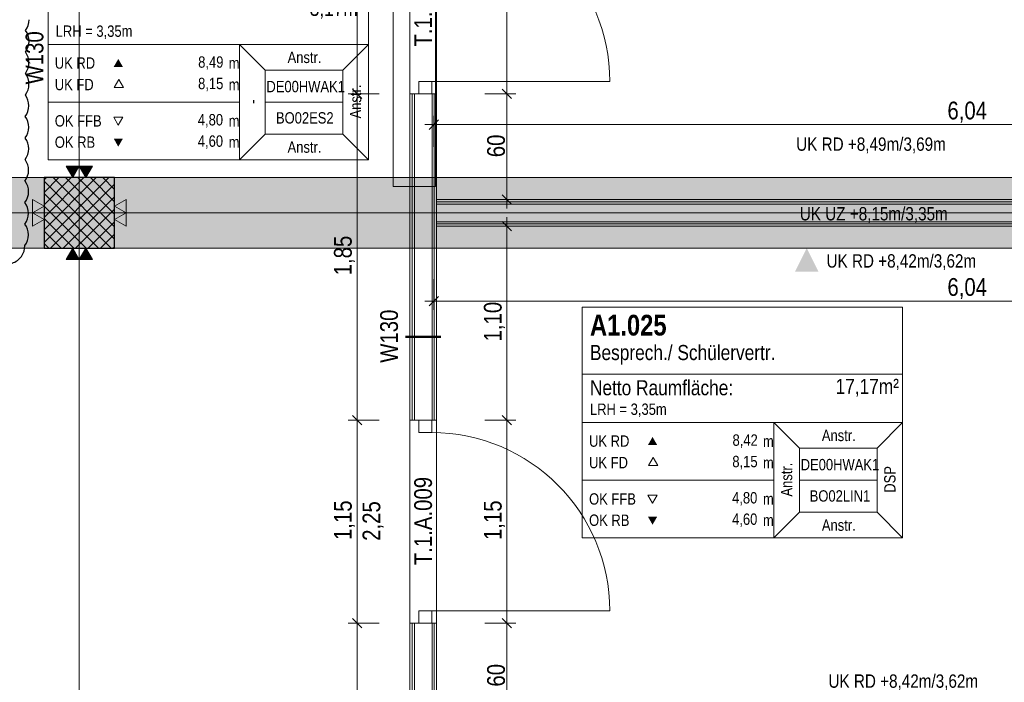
# Model space of a CAD drawing. Extents: x -620 to 3480, y 62 to 1107.
# Tile 110 of 244: x -171 to -60, y 548 to 623. Entities that reach past the tile are written whole.
import ezdxf
from ezdxf.lldxf.tags import DXFTag

# ---------------------------------------------------------------- set-up
doc = ezdxf.new("R2010")
doc.units = 0
doc.layers.get('0').update_dxf_attribs({"lineweight": 35})
for name, color, linetype, lineweight, true_color in [('00 -Bauelemente -Dämmung innen', 7, 'Continuous', 9, 0xff7fe6), ('00 -Bauelemente -Gipskarton', 7, 'Continuous', 9, 0xff7fe6), ('00_Beschriftung UZ', 3, 'Continuous', 13, 0x00ff00), ('30 -33 Aussenwände- 3 Aussenstützen', 7, 'Continuous', 50, 0x0000dd), ('30 -34 Innenwände- 2 nichttragend', 7, 'Continuous', 18, 0xff7fe6), ('30 -34 Innenwände- 4 Türen_Fenster', 9, 'Continuous', 15, 0x808080), ('30 -35 Decken- 1 Konstruktion-Träger- Stahlbeton', 7, 'grob-A06G9GKW8I', 13, 0x33aa00), ('70 -72 Beschriftung- 2 Beschriftung Bauteile', 7, 'Continuous', 9, 0x9999ff), ('70 -75 Raumstempel- 1 Raumstempel', 1, 'Continuous', 50, 0xff0000), ('70 -76 Bemaßung- 2 Allgemein', 9, 'Continuous', 5, 0x808080)]:
    doc.layers.add(name, color=color, linetype=linetype, lineweight=lineweight, true_color=true_color)
for name, color, linetype, lineweight in [('30 -35 Decken- 1 Konstruktion-Träger- Stahl Hohlprofil', 7, 'grob-A06G9GKW8I', 9), ('70 -71 Achsen- 1 Gebäudeachsen', 7, 'STRICHPUNKT2-A06G9GKV8I', 18), ('70 -75 Raumstempel- 3 Wandstempel', 7, 'Continuous', 50), ('Keine', 7, 'Continuous', 9), ('Keine-1', 7, 'Continuous', 15)]:
    doc.layers.add(name, color=color, linetype=linetype, lineweight=lineweight)
doc.layers.add('iwb_Schraffur_Unterzug', color=7, linetype='Continuous', lineweight=5, true_color=0xffffcc, plot=False)
doc.styles.get("Standard").update_dxf_attribs({"font": 'ARIALN.TTF'})
tags = doc.linetypes.add('grob-A06G9GKW8I', pattern=[14, 3, -8, 3]).pattern_tags.tags
tags[8:9] = [DXFTag(74, 4), DXFTag(75, 0), DXFTag(340, '0'), DXFTag(46, 0.0), DXFTag(50, 0.0), DXFTag(44, 0.0), DXFTag(45, 0.0)]
tags[6:7] = [DXFTag(74, 4), DXFTag(75, 0), DXFTag(340, '0'), DXFTag(46, 0.0), DXFTag(50, 0.0), DXFTag(44, 0.0), DXFTag(45, 0.0)]
tags[4:5] = [DXFTag(74, 4), DXFTag(75, 0), DXFTag(340, '0'), DXFTag(46, 0.0), DXFTag(50, 0.0), DXFTag(44, 0.0), DXFTag(45, 0.0)]
tags = doc.linetypes.add('STRICHPUNKT2-A06G9GKV8I', pattern=[12.7, 6.35, -3.175, 0, -3.175]).pattern_tags.tags
tags[10:11] = [DXFTag(74, 4), DXFTag(75, 0), DXFTag(340, '0'), DXFTag(46, 0.0), DXFTag(50, 0.0), DXFTag(44, 0.0), DXFTag(45, 0.0)]
tags[8:9] = [DXFTag(74, 4), DXFTag(75, 0), DXFTag(340, '0'), DXFTag(46, 0.0), DXFTag(50, 0.0), DXFTag(44, 0.0), DXFTag(45, 0.0)]
tags[6:7] = [DXFTag(74, 4), DXFTag(75, 0), DXFTag(340, '0'), DXFTag(46, 0.0), DXFTag(50, 0.0), DXFTag(44, 0.0), DXFTag(45, 0.0)]
tags[4:5] = [DXFTag(74, 4), DXFTag(75, 0), DXFTag(340, '0'), DXFTag(46, 0.0), DXFTag(50, 0.0), DXFTag(44, 0.0), DXFTag(45, 0.0)]

# ---------------------------------------------------------------- blocks, each defined once
blk = doc.blocks.new('Referenz-A06G9GKX8I')
at = {"layer": '00 -Bauelemente -Dämmung innen', "color": 0, "linetype": 'Continuous', "ltscale": 0.13}
for p, q in [((-126.51, 614.46), (-126.51, 577.46)), ((-124.51, 614.46), (-124.51, 577.46)), ((-3.51, 601.96), (-124.01, 601.96)), ((-3.51, 599.96), (-124.01, 599.96)), ((-126.51, 554.46), (-126.51, 523.46)), ((-124.51, 554.46), (-124.51, 523.46))]:
    blk.add_line(p, q, dxfattribs=at)
at = {"layer": '00 -Bauelemente -Gipskarton', "color": 0, "linetype": 'Continuous', "ltscale": 0.13}
for p, q in [((-127.01, 614.46), (-127.01, 577.46)), ((-126.76, 614.46), (-126.76, 577.46)), ((-126.51, 614.46), (-126.51, 577.46)), ((-124.51, 614.46), (-124.51, 577.46)), ((-124.26, 614.46), (-124.26, 577.46)), ((-124.01, 614.46), (-124.01, 577.46)), ((-3.51, 602.46), (-124.01, 602.46)), ((-3.51, 602.21), (-124.01, 602.21)), ((-3.51, 601.96), (-124.01, 601.96)), ((-3.51, 599.96), (-124.01, 599.96)), ((-3.51, 599.71), (-124.01, 599.71)), ((-3.51, 599.46), (-124.01, 599.46)), ((-127.01, 554.46), (-127.01, 523.46)), ((-126.76, 554.46), (-126.76, 523.46)), ((-126.51, 554.46), (-126.51, 523.46)), ((-124.51, 554.46), (-124.51, 523.46)), ((-124.26, 554.46), (-124.26, 523.46)), ((-124.01, 554.46), (-124.01, 523.46))]:
    blk.add_line(p, q, dxfattribs=at)
at = {"layer": '00_Beschriftung UZ', "color": 0, "linetype": 'Continuous', "lineweight": 0, "ltscale": 0.13}
blk.add_solid([(-83.35, 594.29), (-82.01, 596.96), (-80.67, 594.29)], dxfattribs=at)
at = {"layer": '30 -33 Aussenwände- 3 Aussenstützen', "color": 0, "lineweight": 9}
for p, q in [((-168.51, 604.69), (-168.25, 604.96)), ((-168.51, 603.27), (-166.83, 604.96)), ((-168.51, 601.86), (-165.42, 604.96)), ((-168.51, 600.45), (-164, 604.96)), ((-168.51, 599.03), (-162.59, 604.96)), ((-168.51, 597.62), (-161.17, 604.96)), ((-168.51, 604.56), (-160.91, 596.96)), ((-167.76, 596.96), (-160.51, 604.2)), ((-167.49, 604.96), (-160.51, 597.98)), ((-166.08, 604.96), (-160.51, 599.39)), ((-164.67, 604.96), (-160.51, 600.8)), ((-163.25, 604.96), (-160.51, 602.22)), ((-161.84, 604.96), (-160.51, 603.63)), ((-168.51, 603.15), (-162.32, 596.96)), ((-166.35, 596.96), (-160.51, 602.79)), ((-164.51, 601.96), (-164.51, 599.96)), ((-168.51, 601.73), (-163.74, 596.96)), ((-165.51, 600.96), (-163.51, 600.96)), ((-164.93, 596.96), (-160.51, 601.38)), ((-168.51, 600.32), (-165.15, 596.96)), ((-163.52, 596.96), (-160.51, 599.96)), ((-168.51, 598.9), (-166.57, 596.96)), ((-162.1, 596.96), (-160.51, 598.55)), ((-168.51, 597.49), (-167.98, 596.96)), ((-160.69, 596.96), (-160.51, 597.13))]:
    blk.add_line(p, q, dxfattribs=at)
at = {"layer": '30 -33 Aussenwände- 3 Aussenstützen', "color": 0, "linetype": 'Continuous', "lineweight": -2, "ltscale": 0.25}
for p, q in [((-160.51, 604.96), (-168.51, 604.96)), ((-168.51, 604.96), (-168.51, 596.96)), ((-160.51, 596.96), (-160.51, 604.96)), ((-168.51, 596.96), (-160.51, 596.96))]:
    blk.add_line(p, q, dxfattribs=at)
at = {"layer": '30 -34 Innenwände- 2 nichttragend', "color": 0, "linetype": 'Continuous', "ltscale": 0.18}
for p, q in [((-127.01, 614.46), (-127.01, 577.46)), ((-127.01, 614.46), (-124.26, 614.46)), ((-127.01, 614.46), (-126.76, 614.46)), ((-126.76, 614.46), (-126.51, 614.46)), ((-126.51, 614.46), (-124.51, 614.46)), ((-124.51, 614.46), (-124.26, 614.46)), ((-124.26, 614.46), (-124.01, 614.46)), ((-124.26, 614.46), (-124.01, 614.46)), ((-124.01, 614.46), (-124.01, 602.46)), ((-3.51, 602.46), (-124.01, 602.46)), ((-3.51, 599.46), (-124.01, 599.46)), ((-124.01, 599.46), (-124.01, 577.46)), ((-127.01, 577.46), (-124.26, 577.46)), ((-127.01, 577.46), (-126.76, 577.46)), ((-126.76, 577.46), (-126.51, 577.46)), ((-126.51, 577.46), (-124.51, 577.46)), ((-124.51, 577.46), (-124.26, 577.46)), ((-124.26, 577.46), (-124.01, 577.46)), ((-124.26, 577.46), (-124.01, 577.46)), ((-127.01, 554.46), (-127.01, 523.46)), ((-127.01, 554.46), (-124.26, 554.46)), ((-127.01, 554.46), (-126.76, 554.46)), ((-126.76, 554.46), (-126.51, 554.46)), ((-126.51, 554.46), (-124.51, 554.46)), ((-124.51, 554.46), (-124.26, 554.46)), ((-124.26, 554.46), (-124.01, 554.46)), ((-124.26, 554.46), (-124.01, 554.46)), ((-124.01, 554.46), (-124.01, 542.46))]:
    blk.add_line(p, q, dxfattribs=at)
at = {"layer": '30 -34 Innenwände- 4 Türen_Fenster', "color": 0, "linetype": 'grob-A06G9GKW8I', "ltscale": 0.15}
for p, q in [((-127.01, 637.46), (-127.01, 614.46)), ((-124.01, 637.46), (-124.01, 614.46)), ((-124.55, 615.86), (-104.35, 615.86)), ((-127.01, 577.46), (-127.01, 554.46)), ((-124.01, 577.46), (-124.01, 554.46)), ((-124.55, 555.86), (-104.35, 555.86))]:
    blk.add_line(p, q, dxfattribs=at)
at = {"layer": '30 -34 Innenwände- 4 Türen_Fenster', "color": 0, "linetype": 'Continuous', "ltscale": 0.15}
for p, q in [((-126.01, 614.46), (-126.01, 615.86)), ((-126.01, 615.86), (-124.55, 615.86)), ((-124.55, 615.86), (-124.55, 614.46)), ((-124.55, 614.46), (-126.01, 614.46)), ((-126.01, 576.06), (-126.01, 577.46)), ((-126.01, 577.46), (-124.55, 577.46)), ((-124.55, 577.46), (-124.55, 576.06)), ((-124.55, 576.06), (-126.01, 576.06)), ((-126.01, 554.46), (-126.01, 555.86)), ((-126.01, 555.86), (-124.55, 555.86)), ((-124.55, 555.86), (-124.55, 554.46)), ((-124.55, 554.46), (-126.01, 554.46))]:
    blk.add_line(p, q, dxfattribs=at)
at = {"layer": '30 -34 Innenwände- 4 Türen_Fenster', "color": 0, "linetype": 'grob-A06G9GKW8I', "ltscale": 0.15}
for centre in [(-124.55, 615.86), (-124.55, 555.86)]:
    blk.add_ellipse(centre, major_axis=(20.2, 0), ratio=1, start_param=0, end_param=1.570796, dxfattribs=at)
at = {"layer": '30 -35 Decken- 1 Konstruktion-Träger- Stahl Hohlprofil', "color": 0, "linetype": 'grob-A06G9GKW8I', "ltscale": 0.13}
for p, q in [((-128.91, 603.96), (-128.91, 762.96)), ((-124.11, 762.96), (-124.11, 603.96)), ((-124.11, 603.96), (-128.91, 603.96))]:
    blk.add_line(p, q, dxfattribs=at)
at = {"layer": '30 -35 Decken- 1 Konstruktion-Träger- Stahlbeton', "color": 0}
for p, q in [((-490.51, 604.96), (-3.51, 604.96)), ((-490.51, 596.96), (-3.51, 596.96))]:
    blk.add_line(p, q, dxfattribs=at)
at = {"layer": '70 -71 Achsen- 1 Gebäudeachsen', "color": 0, "linetype": 'STRICHPUNKT2-A06G9GKV8I', "ltscale": 0.18}
for p, q in [((-164.51, 1075.9), (-164.51, 76.46)), ((-562.01, 600.96), (85.43, 600.96))]:
    blk.add_line(p, q, dxfattribs=at)
at = {"layer": '70 -72 Beschriftung- 2 Beschriftung Bauteile', "color": 0}
for p, q in [((-165.26, 604.96), (-166.01, 606.26)), ((-166.01, 606.26), (-164.51, 606.26)), ((-164.51, 606.26), (-165.26, 604.96)), ((-163.76, 604.96), (-164.51, 606.26)), ((-164.51, 606.26), (-163.01, 606.26)), ((-163.01, 606.26), (-163.76, 604.96)), ((-169.81, 602.46), (-168.51, 601.71)), ((-169.81, 600.96), (-169.81, 602.46)), ((-160.51, 601.71), (-159.21, 602.46)), ((-159.21, 602.46), (-159.21, 600.96)), ((-168.51, 601.71), (-169.81, 600.96)), ((-169.81, 600.96), (-168.51, 600.21)), ((-169.81, 599.46), (-169.81, 600.96)), ((-159.21, 600.96), (-160.51, 601.71)), ((-160.51, 600.21), (-159.21, 600.96)), ((-159.21, 600.96), (-159.21, 599.46)), ((-168.51, 600.21), (-169.81, 599.46)), ((-159.21, 599.46), (-160.51, 600.21)), ((-166.01, 595.66), (-165.26, 596.96)), ((-165.26, 596.96), (-164.51, 595.66)), ((-164.51, 595.66), (-163.76, 596.96)), ((-163.76, 596.96), (-163.01, 595.66)), ((-164.51, 595.66), (-166.01, 595.66)), ((-163.01, 595.66), (-164.51, 595.66))]:
    blk.add_line(p, q, dxfattribs=at)
at = {"layer": '70 -72 Beschriftung- 2 Beschriftung Bauteile', "color": 0, "lineweight": 0}
for points in [[(-165.26, 604.96), (-166.01, 606.26), (-165.26, 606.26)], [(-165.26, 604.96), (-165.26, 606.26), (-164.51, 606.26)], [(-163.76, 604.96), (-164.51, 606.26), (-163.76, 606.26)], [(-163.76, 604.96), (-163.76, 606.26), (-163.01, 606.26)], [(-169.81, 600.96), (-169.81, 602.46), (-168.51, 601.71)], [(-159.21, 600.96), (-160.51, 601.71), (-159.21, 602.46)], [(-169.81, 599.46), (-169.81, 600.96), (-168.51, 600.21)], [(-159.21, 599.46), (-160.51, 600.21), (-159.21, 600.96)], [(-165.26, 595.66), (-166.01, 595.66), (-165.26, 596.96)], [(-165.26, 595.66), (-165.26, 596.96), (-164.51, 595.66)], [(-163.76, 595.66), (-164.51, 595.66), (-163.76, 596.96)], [(-163.76, 595.66), (-163.76, 596.96), (-163.01, 595.66)]]:
    blk.add_solid(points, dxfattribs=at)
at = {"layer": '70 -75 Raumstempel- 1 Raumstempel', "color": 0, "lineweight": 9}
for p, q in [((-168.06, 633.12), (-168.06, 606.98)), ((-131.73, 606.98), (-131.73, 633.12)), ((-168.06, 620.05), (-146.33, 620.05)), ((-143.44, 617.15), (-146.33, 620.05)), ((-131.73, 620.05), (-146.33, 620.05)), ((-146.33, 620.05), (-146.33, 606.98)), ((-134.62, 617.15), (-131.73, 620.05)), ((-143.44, 609.88), (-143.44, 617.15)), ((-143.44, 617.15), (-134.62, 617.15)), ((-134.62, 609.88), (-134.62, 617.15)), ((-160.02, 616.09), (-160.54, 615.18)), ((-159.5, 615.18), (-160.02, 616.09)), ((-160.54, 615.18), (-159.5, 615.18)), ((-168.06, 613.52), (-146.33, 613.52)), ((-134.62, 613.52), (-143.44, 613.52)), ((-160.09, 610.91), (-160.61, 611.82)), ((-160.61, 611.82), (-159.57, 611.82)), ((-159.57, 611.82), (-160.09, 610.91)), ((-143.44, 609.88), (-146.33, 606.98)), ((-143.44, 609.88), (-134.62, 609.88)), ((-134.62, 609.88), (-131.73, 606.98)), ((-131.73, 606.98), (-168.06, 606.98)), ((-107.47, 590.27), (-107.47, 564.13)), ((-71.14, 590.27), (-107.47, 590.27)), ((-71.14, 564.13), (-71.14, 590.27)), ((-71.14, 582.68), (-107.47, 582.68)), ((-107.47, 577.2), (-85.74, 577.2)), ((-82.85, 574.3), (-85.74, 577.2)), ((-71.14, 577.2), (-85.74, 577.2)), ((-85.74, 577.2), (-85.74, 564.13)), ((-74.03, 574.3), (-71.14, 577.2)), ((-82.85, 567.03), (-82.85, 574.3)), ((-82.85, 574.3), (-74.03, 574.3)), ((-74.03, 567.03), (-74.03, 574.3)), ((-99.43, 573.24), (-99.95, 572.33)), ((-98.91, 572.33), (-99.43, 573.24)), ((-99.95, 572.33), (-98.91, 572.33)), ((-107.47, 570.67), (-85.74, 570.67)), ((-74.03, 570.67), (-82.85, 570.67)), ((-99.5, 568.06), (-100.02, 568.97)), ((-100.02, 568.97), (-98.98, 568.97)), ((-98.98, 568.97), (-99.5, 568.06)), ((-82.85, 567.03), (-85.74, 564.13)), ((-82.85, 567.03), (-74.03, 567.03)), ((-74.03, 567.03), (-71.14, 564.13)), ((-71.14, 564.13), (-107.47, 564.13))]:
    blk.add_line(p, q, dxfattribs=at)
at = {"layer": '70 -75 Raumstempel- 1 Raumstempel', "color": 0, "lineweight": 0}
for points in [[(-159.57, 617.51), (-160.09, 618.41), (-160.61, 617.51)], [(-159.57, 609.38), (-160.09, 608.47), (-160.61, 609.38)], [(-98.98, 574.66), (-99.5, 575.56), (-100.02, 574.66)], [(-98.98, 566.52), (-99.5, 565.62), (-100.02, 566.52)]]:
    blk.add_solid(points, dxfattribs=at)
at = {"layer": '70 -75 Raumstempel- 3 Wandstempel', "color": 0, "linetype": 'Continuous', "ltscale": 0.5}
blk.add_line((-127.51, 586.91), (-123.51, 586.91), dxfattribs=at)
at = {"layer": '70 -76 Bemaßung- 2 Allgemein', "color": 0, "linetype": 'Continuous', "ltscale": 0.13}
for p, q in [((-133.01, 615.52), (-133.01, 636.4)), ((-116.01, 615.52), (-116.01, 636.4)), ((-133.01, 613.46), (-133.01, 615.52)), ((-133.01, 615.46), (-133.01, 613.4)), ((-116.01, 613.46), (-116.01, 615.52)), ((-116.01, 615.46), (-116.01, 613.4)), ((-130.51, 614.46), (-134.01, 614.46)), ((-130.51, 614.46), (-134.01, 614.46)), ((-118.51, 614.46), (-115.01, 614.46)), ((-118.51, 614.46), (-115.01, 614.46)), ((-133.01, 578.52), (-133.01, 613.4)), ((-116.01, 603.52), (-116.01, 613.4)), ((-124.31, 608.46), (-124.31, 611.96)), ((-125.31, 610.96), (-123.25, 610.96)), ((-4.57, 610.96), (-123.25, 610.96)), ((-116.01, 601.46), (-116.01, 603.52)), ((-118.51, 602.46), (-115.01, 602.46)), ((-116.01, 600.46), (-116.01, 598.4)), ((-118.51, 599.46), (-115.01, 599.46)), ((-116.01, 578.52), (-116.01, 598.4)), ((-124.31, 593.46), (-124.31, 589.96)), ((-125.31, 590.96), (-123.25, 590.96)), ((-4.57, 590.96), (-123.25, 590.96)), ((-133.01, 576.46), (-133.01, 578.52)), ((-133.01, 578.46), (-133.01, 576.4)), ((-116.01, 576.46), (-116.01, 578.52)), ((-116.01, 578.46), (-116.01, 576.4)), ((-130.51, 577.46), (-134.01, 577.46)), ((-130.51, 577.46), (-134.01, 577.46)), ((-118.51, 577.46), (-115.01, 577.46)), ((-118.51, 577.46), (-115.01, 577.46)), ((-133.01, 555.52), (-133.01, 576.4)), ((-116.01, 555.52), (-116.01, 576.4)), ((-133.01, 553.46), (-133.01, 555.52)), ((-133.01, 555.46), (-133.01, 553.4)), ((-116.01, 553.46), (-116.01, 555.52)), ((-116.01, 555.46), (-116.01, 553.4)), ((-130.51, 554.46), (-134.01, 554.46)), ((-130.51, 554.46), (-134.01, 554.46)), ((-118.51, 554.46), (-115.01, 554.46)), ((-118.51, 554.46), (-115.01, 554.46)), ((-133.01, 524.52), (-133.01, 553.4)), ((-116.01, 543.52), (-116.01, 553.4))]:
    blk.add_line(p, q, dxfattribs=at)
at = {"layer": '70 -76 Bemaßung- 2 Allgemein', "color": 0, "linetype": 'Continuous', "lineweight": 20, "ltscale": 0.2}
for p, q in [((-133.54, 614.99), (-132.48, 613.93)), ((-132.48, 613.93), (-133.54, 614.99)), ((-115.48, 613.93), (-116.54, 614.99)), ((-116.54, 614.99), (-115.48, 613.93)), ((-124.84, 610.43), (-123.78, 611.49)), ((-115.48, 601.93), (-116.54, 602.99)), ((-116.54, 599.99), (-115.48, 598.93)), ((-124.84, 590.43), (-123.78, 591.49)), ((-133.54, 577.99), (-132.48, 576.93)), ((-132.48, 576.93), (-133.54, 577.99)), ((-115.48, 576.93), (-116.54, 577.99)), ((-116.54, 577.99), (-115.48, 576.93)), ((-132.48, 553.93), (-133.54, 554.99)), ((-133.54, 554.99), (-132.48, 553.93)), ((-116.54, 554.99), (-115.48, 553.93)), ((-115.48, 553.93), (-116.54, 554.99))]:
    blk.add_line(p, q, dxfattribs=at)
at = {"layer": 'Keine-1', "color": 0, "linetype": 'Continuous', "lineweight": -2, "ltscale": 0.25}
for centre, major_axis in [((-172.23, 622.86), (1.62, -1.22)), ((-172.24, 620.42), (2.03, -0.01)), ((-172.24, 620.42), (1.62, -1.22)), ((-172.25, 617.99), (2.03, -0.01)), ((-172.25, 617.99), (1.62, -1.22)), ((-172.25, 615.55), (2.03, -0.01)), ((-172.25, 615.55), (1.62, -1.22)), ((-172.26, 613.11), (2.03, -0.01)), ((-172.26, 613.11), (1.62, -1.22)), ((-172.27, 610.67), (2.03, -0.01)), ((-172.27, 610.67), (1.62, -1.22)), ((-172.28, 608.23), (2.03, -0.01)), ((-172.28, 608.23), (1.62, -1.22)), ((-172.29, 605.79), (2.03, -0.01)), ((-172.29, 605.79), (1.62, -1.22)), ((-172.29, 603.36), (2.03, -0.01)), ((-172.29, 603.36), (1.62, -1.22)), ((-172.3, 600.92), (2.03, -0.01)), ((-172.3, 600.92), (1.62, -1.22)), ((-172.31, 598.48), (2.03, -0.01)), ((-172.31, 598.48), (1.62, -1.22)), ((-172.72, 597.21), (1.65, -1.18)), ((-172.72, 597.21), (0.61, -1.94))]:
    blk.add_ellipse(centre, major_axis=major_axis, ratio=1, start_param=0, end_param=0.643501, dxfattribs=at)
at = {"layer": '00_Beschriftung UZ', "color": 0, "linetype": 'ByBlock', "lineweight": 5, "ltscale": 0.13, "char_height": 1.5103, "attachment_point": 1}
for s, insert in [('{\\fArial Narrow;UK RD +8,49m/3,69m}', (-83.21, 609.51)), ('{\\fArial Narrow;UK UZ +8,15m/3,35m}', (-82.8, 601.62))]:
    blk.add_mtext(s, dxfattribs=dict(at, insert=insert))
at = {"layer": '00_Beschriftung UZ', "color": 0, "linetype": 'Continuous', "lineweight": 5, "ltscale": 0.13, "insert": (-79.77, 596.27), "char_height": 1.5103, "attachment_point": 1}
blk.add_mtext('{\\fArial Narrow;UK RD +8,42m/3,62m}', dxfattribs=at)
at = {"layer": '00_Beschriftung UZ', "color": 0, "lineweight": 0, "insert": (-79.55, 548.65), "char_height": 1.5103, "attachment_point": 1}
blk.add_mtext('{\\fArial Narrow;UK RD +8,42m/3,62m}', dxfattribs=at)
at = {"layer": '70 -75 Raumstempel- 1 Raumstempel', "color": 0, "linetype": 'Continuous', "ltscale": 0.5, "attachment_point": 1}
for s, insert, char_height, rotation in [('{\\fArial Narrow;3,17m²}', (-138.38, 625), 1.7117, 0), ('{\\fArial Narrow;LRH = 3,35m}', (-167.19, 622.2), 1.2838, 0), ('{\\fArial Narrow;8,49}', (-151.03, 618.7), 1.2838, 0), ('{\\fArial Narrow;Anstr.}', (-140.89, 619.23), 1.2838, 0), ('{\\fArial Narrow;UK RD}', (-167.29, 618.59), 1.2838, 0), ('{\\fArial Narrow;m}', (-147.57, 618.58), 1.2838, 0), ('{\\fArial Narrow;UK FD}', (-167.29, 616.15), 1.2838, 0), ('{\\fArial Narrow;8,15}', (-151.04, 616.27), 1.2838, 0), ('{\\fArial Narrow;m}', (-147.57, 616.14), 1.2838, 0), ('{\\fArial Narrow;DE00HWAK1}', (-143.29, 615.92), 1.2838, 0), ('{\\fArial Narrow;Anstr.}', (-133.83, 611.66), 1.2838, 90), ('{\\fArial Narrow;-}', (-145.53, 613.32), 1.2838, 90), ('{\\fArial Narrow;OK FFB}', (-167.29, 612.03), 1.2838, 0), ('{\\fArial Narrow;4,80}', (-151.07, 612.16), 1.2838, 0), ('{\\fArial Narrow;BO02ES2}', (-142.21, 612.37), 1.2838, 0), ('{\\fArial Narrow;m}', (-147.57, 612.03), 1.2838, 0), ('{\\fArial Narrow;4,60}', (-151.07, 609.74), 1.2838, 0), ('{\\fArial Narrow;OK RB}', (-167.29, 609.62), 1.2838, 0), ('{\\fArial Narrow;m}', (-147.57, 609.62), 1.2838, 0), ('{\\fArial Narrow;Anstr.}', (-140.89, 609.06), 1.2838, 0), ('{\\fArial Narrow|b1|i0;A1.025}', (-106.6, 589.41), 2.3536, 0), ('{\\fArial Narrow;Besprech./ Schülervertr.}', (-106.6, 585.99), 1.7117, 0), ('{\\fArial Narrow;Netto Raumfläche:}', (-106.6, 582), 1.7117, 0), ('{\\fArial Narrow;17,17m²}', (-78.75, 582.15), 1.7117, 0), ('{\\fArial Narrow;LRH = 3,35m}', (-106.6, 579.35), 1.2838, 0), ('{\\fArial Narrow;Anstr.}', (-80.3, 576.38), 1.2838, 0), ('{\\fArial Narrow;UK RD}', (-106.7, 575.74), 1.2838, 0), ('{\\fArial Narrow;8,42}', (-90.43, 575.85), 1.2838, 0), ('{\\fArial Narrow;m}', (-86.98, 575.72), 1.2838, 0), ('{\\fArial Narrow;UK FD}', (-106.7, 573.3), 1.2838, 0), ('{\\fArial Narrow;8,15}', (-90.45, 573.42), 1.2838, 0), ('{\\fArial Narrow;m}', (-86.98, 573.29), 1.2838, 0), ('{\\fArial Narrow;Anstr.}', (-84.95, 568.81), 1.2838, 90), ('{\\fArial Narrow;DE00HWAK1}', (-82.7, 573.07), 1.2838, 0), ('{\\fArial Narrow;DSP}', (-73.23, 569.24), 1.2838, 90), ('{\\fArial Narrow;BO02LIN1}', (-81.68, 569.52), 1.2838, 0), ('{\\fArial Narrow;OK FFB}', (-106.7, 569.18), 1.2838, 0), ('{\\fArial Narrow;4,80}', (-90.48, 569.31), 1.2838, 0), ('{\\fArial Narrow;m}', (-86.98, 569.18), 1.2838, 0), ('{\\fArial Narrow;OK RB}', (-106.7, 566.77), 1.2838, 0), ('{\\fArial Narrow;4,60}', (-90.48, 566.89), 1.2838, 0), ('{\\fArial Narrow;m}', (-86.98, 566.77), 1.2838, 0), ('{\\fArial Narrow;Anstr.}', (-80.3, 566.21), 1.2838, 0)]:
    blk.add_mtext(s, dxfattribs=dict(at, insert=insert, char_height=char_height, rotation=rotation))
at = {"layer": '70 -75 Raumstempel- 3 Wandstempel', "color": 0, "linetype": 'Continuous', "ltscale": 0.5, "char_height": 2.0138, "attachment_point": 1, "rotation": 90}
for insert in [(-170.6, 615.52), (-130.39, 583.97)]:
    blk.add_mtext('{\\fArial Narrow;W130}', dxfattribs=dict(at, insert=insert))
at = {"layer": '70 -76 Bemaßung- 2 Allgemein', "color": 0, "linetype": 'Continuous', "ltscale": 0.13, "char_height": 2.0138, "attachment_point": 1}
for insert in [(-66.06, 613.57), (-66.06, 593.57)]:
    blk.add_mtext('{\\fArial Narrow;6,04}', dxfattribs=dict(at, insert=insert))
at = {"layer": '70 -76 Bemaßung- 2 Allgemein', "color": 0, "linetype": 'Continuous', "ltscale": 0.13, "char_height": 2.0138, "attachment_point": 1, "rotation": 90}
for s, insert in [('{\\fArial Narrow;60}', (-118.26, 607.27)), ('{\\fArial Narrow;1,85}', (-135.63, 593.88)), ('{\\fArial Narrow;1,10}', (-118.63, 586.39)), ('{\\fArial Narrow;1,15}', (-135.63, 563.88)), ('{\\fArial Narrow;2,25}', (-132.39, 563.79)), ('{\\fArial Narrow;1,15}', (-118.63, 563.88)), ('{\\fArial Narrow;60}', (-118.26, 547.27))]:
    blk.add_mtext(s, dxfattribs=dict(at, insert=insert))
at = {"layer": 'Keine', "color": 0, "linetype": 'Continuous', "ltscale": 0.13, "char_height": 2.0138, "attachment_point": 1, "rotation": 90}
for s, insert in [('{\\fArial Narrow;T.1.A.008}', (-126.53, 619.81)), ('{\\fArial Narrow;T.1.A.009}', (-126.53, 561.03))]:
    blk.add_mtext(s, dxfattribs=dict(at, insert=insert))
blk = doc.blocks.new('Referenz-A06G9GKZ8I')
at = {"layer": 'iwb_Schraffur_Unterzug', "linetype": 'Continuous', "ltscale": 0.13}
for points in [[(-562.01, 604.96), (-3.51, 604.96), (-562.01, 600.41)], [(-562.01, 600.41), (-3.51, 604.96), (-3.51, 596.96)], [(-562.01, 600.41), (-3.51, 596.96), (-562.01, 596.96)]]:
    blk.add_solid(points, dxfattribs=at)

msp = doc.modelspace()

# ---------------------------------------------------------------- block references
at = {"color": 8, "lineweight": 25, "ltscale": 0.25, "true_color": 0x808080}
for name in ['Referenz-A06G9GKX8I', 'Referenz-A06G9GKZ8I']:
    msp.add_blockref(name, (0, 0), dxfattribs=at)

doc.saveas('drawing.dxf')
